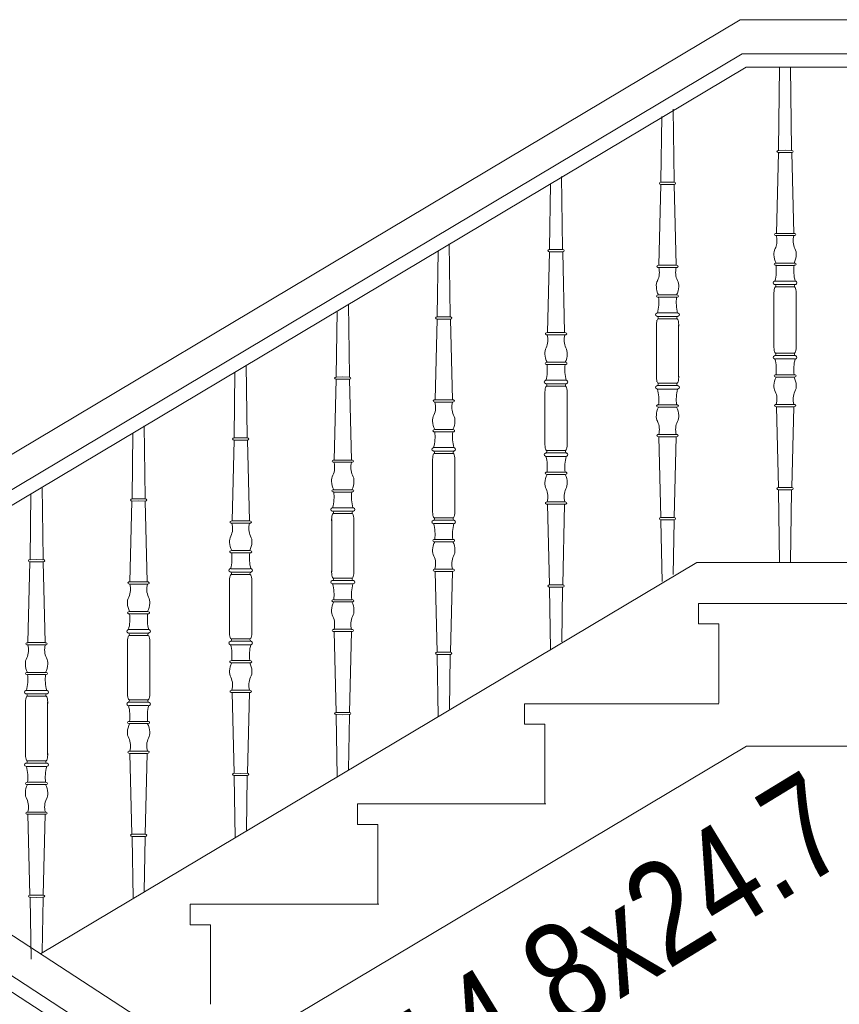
# Model space of a CAD drawing. Header units: millimetres. Extents: x -573548 to 674770, y -246895 to -89040.
# Tile 126 of 199: x 84437 to 85642, y -192105 to -190657. Entities that reach past the tile are written whole.
import ezdxf

# ---------------------------------------------------------------- set-up
doc = ezdxf.new("R2010")
doc.units = ezdxf.units.MM
doc.layers.add('0_Nr_pióra__1', color=7, linetype='Continuous', lineweight=13, true_color=0x3f3f3f)
for name, color, linetype, lineweight in [('A-OPISY-3_Nr_pióra__6', 8, 'Continuous', 9), ('balustrada drewniana_Nr_pióra__1', 8, 'Continuous', 9), ('balustrada_z tyłu_Nr_pióra__1', 8, 'Continuous', 9), ('SCHODY_Nr_pióra__1', 8, 'Continuous', 9)]:
    doc.layers.add(name, color=color, linetype=linetype, lineweight=lineweight)
doc.styles.add('STYL_AUTOMATYCZNY_5', font='arial.ttf', dxfattribs={"width": 0.8})

# ---------------------------------------------------------------- blocks, each defined once
blk = doc.blocks.new('A$C685D2BB2')
at = {"layer": '0_Nr_pióra__1'}
for p, q in [((7274.4, 11352.3), (7274.4, 11382.3)), ((7274.4, 11382.3), (7580.4, 11382.3)), ((7274.4, 11352.3), (7304.4, 11352.3)), ((7304.4, 11235.7), (7304.4, 11352.3)), ((7018.7, 11204.8), (7018.7, 11234.8)), ((7018.7, 11234.8), (7304.4, 11234.8)), ((7018.7, 11204.8), (7048.7, 11204.8)), ((7048.7, 11088.2), (7048.7, 11204.8))]:
    blk.add_line(p, q, dxfattribs=at)
at = {"layer": 'balustrada drewniana_Nr_pióra__1'}
for p, q in [((7335.6, 12240.5), (5494, 11141.4)), ((7335.6, 12240.5), (7570.3, 12240.5)), ((7338.7, 12190.5), (5564, 11131.3)), ((7338.7, 12190.5), (7570.3, 12190.5)), ((7344.2, 12170.5), (5564, 11108)), ((7344.2, 12170.5), (7570.3, 12170.5)), ((7214.7, 11800.7), (7228.8, 11800.7)), ((7242.9, 11800.7), (7228.8, 11800.7)), ((7212.4, 11753.3), (7212.4, 11791.8)), ((7245.1, 11753.3), (7245.1, 11791.8)), ((7212.4, 11753.3), (7212.4, 11714.9)), ((7245.1, 11753.3), (7245.1, 11714.9)), ((7050.8, 11701.7), (7065, 11701.7)), ((7079.1, 11701.7), (7065, 11701.7)), ((7214.7, 11705.9), (7228.8, 11705.9)), ((7242.9, 11705.9), (7228.8, 11705.9)), ((7048.6, 11654.3), (7048.6, 11692.8)), ((7081.3, 11654.3), (7081.3, 11692.8)), ((7048.6, 11654.3), (7048.6, 11615.8)), ((7081.3, 11654.3), (7081.3, 11615.8)), ((6885.8, 11602.8), (6899.9, 11602.8)), ((6914, 11602.8), (6899.9, 11602.8)), ((7050.8, 11606.9), (7065, 11606.9)), ((7079.1, 11606.9), (7065, 11606.9)), ((6883.6, 11555.4), (6883.6, 11593.9)), ((6916.2, 11555.4), (6916.2, 11593.9)), ((6883.6, 11555.4), (6883.6, 11517)), ((6916.2, 11555.4), (6916.2, 11517)), ((6737.4, 11514.3), (6751.5, 11514.3)), ((6765.6, 11514.3), (6751.5, 11514.3)), ((6735.2, 11466.9), (6735.2, 11505.4)), ((6767.8, 11466.9), (6767.8, 11505.4)), ((6885.8, 11508), (6899.9, 11508)), ((6914, 11508), (6899.9, 11508)), ((6735.2, 11466.9), (6735.2, 11428.4)), ((6767.8, 11466.9), (6767.8, 11428.4)), ((6587.4, 11424.8), (6601.5, 11424.8)), ((6615.6, 11424.8), (6601.5, 11424.8)), ((6585.2, 11377.4), (6585.2, 11415.8)), ((6617.8, 11377.4), (6617.8, 11415.8)), ((6737.4, 11419.5), (6751.5, 11419.5)), ((6765.6, 11419.5), (6751.5, 11419.5)), ((6585.2, 11377.4), (6585.2, 11338.9)), ((6617.8, 11377.4), (6617.8, 11338.9)), ((6435.2, 11287.8), (6435.2, 11326.3)), ((6437.4, 11335.2), (6451.5, 11335.2)), ((6465.6, 11335.2), (6451.5, 11335.2)), ((6467.8, 11287.8), (6467.8, 11326.3)), ((6587.4, 11330), (6601.5, 11330)), ((6615.6, 11330), (6601.5, 11330)), ((6435.2, 11287.8), (6435.2, 11249.4)), ((6467.8, 11287.8), (6467.8, 11249.4)), ((6285.2, 11198.3), (6285.2, 11236.8)), ((6287.4, 11245.7), (6301.5, 11245.7)), ((6315.6, 11245.7), (6301.5, 11245.7)), ((6317.8, 11198.3), (6317.8, 11236.8)), ((6437.4, 11240.4), (6451.5, 11240.4)), ((6465.6, 11240.4), (6451.5, 11240.4)), ((6285.2, 11198.3), (6285.2, 11159.8)), ((6317.8, 11198.3), (6317.8, 11159.8)), ((6287.4, 11150.9), (6301.5, 11150.9)), ((6315.6, 11150.9), (6301.5, 11150.9)), ((8011.3, 9758), (6039.9, 11040.9)), ((8034, 9683.5), (6025, 10990.9)), ((8034, 9659.7), (6019.1, 10970.9))]:
    blk.add_line(p, q, dxfattribs=at)
for points in [[(7237, 12108.7), (7238.4, 12003), (7238.5, 12001.5)], [(7220.4, 12098.2), (7219.1, 12003), (7219.1, 12001.5)], [(7073.1, 12009.7), (7074.6, 11903.9), (7074.6, 11902.5)], [(7056.6, 11999.2), (7055.3, 11903.9), (7055.3, 11902.5)], [(7219, 11998.3), (7216.1, 11879.5)], [(7228.8, 11998.3), (7219.4, 11998.2)], [(7219.5, 12001.6), (7228.8, 12001.7)], [(7238.1, 12001.6), (7228.8, 12001.7)], [(7228.8, 11998.3), (7238.1, 11998.2)], [(7238.5, 11998.3), (7241.4, 11879.5)], [(6908.1, 11910.8), (6909.5, 11805.1), (6909.6, 11803.6)], [(7055.6, 11902.5), (7065, 11902.7)], [(7074.3, 11902.5), (7065, 11902.7)], [(6891.5, 11900.3), (6890.2, 11805.1), (6890.2, 11803.6)], [(7055.2, 11899.2), (7052.3, 11780.5)], [(7065, 11899.3), (7055.6, 11899.2)], [(7065, 11899.3), (7074.3, 11899.2)], [(7074.7, 11899.2), (7077.6, 11780.5)], [(7216, 11879.5), (7228.8, 11879.5)], [(7228.8, 11876.1), (7216, 11876.1)], [(7241.6, 11879.5), (7228.8, 11879.5)], [(7228.8, 11876.1), (7241.6, 11876.1)], [(7215.5, 11835.8), (7228.8, 11835.8)], [(7228.8, 11832.5), (7215.5, 11832.5)], [(7242, 11835.8), (7228.8, 11835.8)], [(7228.8, 11832.5), (7242, 11832.5)], [(6759.7, 11822.2), (6761.2, 11716.5), (6761.2, 11715.1)], [(6743.1, 11811.8), (6741.9, 11716.5), (6741.8, 11715.1)], [(6890.1, 11800.3), (6887.2, 11681.6)], [(6899.9, 11800.4), (6890.5, 11800.3)], [(6890.6, 11803.7), (6899.9, 11803.8)], [(6909.2, 11803.7), (6899.9, 11803.8)], [(6899.9, 11800.4), (6909.2, 11800.3)], [(6909.6, 11800.3), (6912.6, 11681.6)], [(7214.8, 11809.3), (7228.8, 11809.3)], [(7228.8, 11804.2), (7214.9, 11804.2)], [(7242.7, 11809.3), (7228.8, 11809.3)], [(7228.8, 11804.2), (7242.7, 11804.2)], [(7052.1, 11780.5), (7065, 11780.5)], [(7065, 11777.1), (7052.1, 11777.1)], [(7077.8, 11780.5), (7065, 11780.5)], [(7065, 11777.1), (7077.8, 11777.1)], [(6609.7, 11732.7), (6611.2, 11627), (6611.2, 11625.6)], [(7051.7, 11736.8), (7065, 11736.8)], [(7065, 11733.5), (7051.7, 11733.5)], [(7078.2, 11736.8), (7065, 11736.8)], [(7065, 11733.5), (7078.2, 11733.5)], [(6593.1, 11722.2), (6591.9, 11627), (6591.8, 11625.6)], [(6742.2, 11715.1), (6751.5, 11715.2)], [(6760.8, 11715.1), (6751.5, 11715.2)], [(6741.7, 11711.8), (6738.8, 11593)], [(6751.5, 11711.9), (6742.2, 11711.8)], [(6751.5, 11711.9), (6760.9, 11711.8)], [(6761.3, 11711.8), (6764.2, 11593)], [(7051, 11710.3), (7065, 11710.3)], [(7065, 11705.2), (7051.1, 11705.2)], [(7078.9, 11710.3), (7065, 11710.3)], [(7065, 11705.2), (7078.9, 11705.2)], [(7228.8, 11702.5), (7214.9, 11702.5)], [(7228.8, 11702.5), (7242.7, 11702.5)], [(7214.8, 11697.4), (7228.8, 11697.4)], [(7242.7, 11697.4), (7228.8, 11697.4)], [(6887.1, 11681.6), (6899.9, 11681.6)], [(6899.9, 11678.2), (6887.1, 11678.2)], [(6912.7, 11681.6), (6899.9, 11681.6)], [(6899.9, 11678.2), (6912.7, 11678.2)], [(7228.8, 11674.2), (7215.5, 11674.2)], [(7215.5, 11670.9), (7228.8, 11670.9)], [(7228.8, 11674.2), (7242, 11674.2)], [(7242, 11670.9), (7228.8, 11670.9)], [(6459.7, 11643.2), (6461.2, 11537.5), (6461.2, 11536)], [(6443.1, 11632.7), (6441.9, 11537.5), (6441.8, 11536)], [(6592.2, 11625.6), (6601.5, 11625.7)], [(6610.8, 11625.6), (6601.5, 11625.7)], [(6886.6, 11637.9), (6899.9, 11637.9)], [(6899.9, 11634.6), (6886.6, 11634.6)], [(6913.1, 11637.9), (6899.9, 11637.9)], [(6899.9, 11634.6), (6913.1, 11634.6)], [(7228.8, 11630.5), (7216, 11630.5)], [(7216, 11627.2), (7228.8, 11627.2)], [(7219, 11508.4), (7216.1, 11627.2)], [(7228.8, 11630.5), (7241.6, 11630.5)], [(7241.6, 11627.2), (7228.8, 11627.2)], [(7238.5, 11508.4), (7241.4, 11627.2)], [(6591.7, 11622.3), (6588.8, 11503.5)], [(6601.5, 11622.4), (6592.2, 11622.2)], [(6601.5, 11622.4), (6610.9, 11622.2)], [(6611.3, 11622.3), (6614.2, 11503.5)], [(6885.9, 11611.4), (6899.9, 11611.4)], [(6913.8, 11611.4), (6899.9, 11611.4)], [(6899.9, 11606.3), (6886, 11606.3)], [(6899.9, 11606.3), (6913.8, 11606.3)], [(7051, 11598.3), (7065, 11598.3)], [(7065, 11603.5), (7051.1, 11603.5)], [(7065, 11603.5), (7078.9, 11603.5)], [(7078.9, 11598.3), (7065, 11598.3)], [(6738.7, 11593), (6751.5, 11593)], [(6751.5, 11589.7), (6738.7, 11589.7)], [(6764.3, 11593), (6751.5, 11593)], [(6751.5, 11589.7), (6764.3, 11589.7)], [(7065, 11575.2), (7051.7, 11575.2)], [(7051.7, 11571.8), (7065, 11571.8)], [(7065, 11575.2), (7078.2, 11575.2)], [(7078.2, 11571.8), (7065, 11571.8)], [(6309.7, 11553.7), (6311.2, 11447.9), (6311.2, 11446.5)], [(6293.1, 11543.2), (6291.9, 11447.9), (6291.8, 11446.5)], [(6738.3, 11549.4), (6751.5, 11549.4)], [(6751.5, 11546), (6738.3, 11546)], [(6764.8, 11549.4), (6751.5, 11549.4)], [(6751.5, 11546), (6764.8, 11546)], [(6441.7, 11532.7), (6438.8, 11414)], [(6442.2, 11536.1), (6451.5, 11536.2)], [(6451.5, 11532.8), (6442.2, 11532.7)], [(6460.8, 11536.1), (6451.5, 11536.2)], [(6451.5, 11532.8), (6460.9, 11532.7)], [(6461.3, 11532.7), (6464.2, 11414)], [(7065, 11531.5), (7052.1, 11531.5)], [(7052.1, 11528.2), (7065, 11528.2)], [(7055.2, 11409.4), (7052.3, 11528.2)], [(7065, 11531.5), (7077.8, 11531.5)], [(7077.8, 11528.2), (7065, 11528.2)], [(7074.7, 11409.4), (7077.6, 11528.2)], [(6737.5, 11522.9), (6751.5, 11522.9)], [(6751.5, 11517.7), (6737.6, 11517.7)], [(6765.5, 11522.9), (6751.5, 11522.9)], [(6751.5, 11517.7), (6765.4, 11517.7)], [(6588.7, 11503.5), (6601.5, 11503.5)], [(6601.5, 11500.2), (6588.7, 11500.2)], [(6614.3, 11503.5), (6601.5, 11503.5)], [(6601.5, 11500.2), (6614.3, 11500.2)], [(6885.9, 11499.5), (6899.9, 11499.5)], [(6899.9, 11504.6), (6886, 11504.6)], [(6899.9, 11504.6), (6913.8, 11504.6)], [(6913.8, 11499.5), (6899.9, 11499.5)], [(7220.7, 11414.2), (7219.1, 11503.7), (7219.1, 11505.1)], [(7228.8, 11508.3), (7219.4, 11508.4)], [(7219.5, 11505.1), (7228.8, 11505)], [(7228.8, 11508.3), (7238.1, 11508.4)], [(7238.1, 11505.1), (7228.8, 11505)], [(7237.1, 11424.5), (7238.4, 11503.7), (7238.5, 11505.1)], [(6899.9, 11476.3), (6886.6, 11476.3)], [(6886.6, 11473), (6899.9, 11473)], [(6899.9, 11476.3), (6913.1, 11476.3)], [(6913.1, 11473), (6899.9, 11473)], [(6588.3, 11459.8), (6601.5, 11459.8)], [(6601.5, 11456.5), (6588.3, 11456.5)], [(6614.8, 11459.8), (6601.5, 11459.8)], [(6601.5, 11456.5), (6614.8, 11456.5)], [(6291.7, 11443.2), (6288.8, 11324.5)], [(6292.2, 11446.5), (6301.5, 11446.7)], [(6301.5, 11443.3), (6292.2, 11443.2)], [(6310.8, 11446.5), (6301.5, 11446.7)], [(6301.5, 11443.3), (6310.9, 11443.2)], [(6311.3, 11443.2), (6314.2, 11324.5)], [(6587.5, 11433.3), (6601.5, 11433.3)], [(6601.5, 11428.2), (6587.6, 11428.2)], [(6615.5, 11433.3), (6601.5, 11433.3)], [(6601.5, 11428.2), (6615.4, 11428.2)], [(6899.9, 11432.6), (6887.1, 11432.6)], [(6887.1, 11429.3), (6899.9, 11429.3)], [(6890.1, 11310.5), (6887.2, 11429.3)], [(6899.9, 11432.6), (6912.7, 11432.6)], [(6912.7, 11429.3), (6899.9, 11429.3)], [(6909.6, 11310.5), (6912.6, 11429.3)], [(6438.7, 11414), (6451.5, 11414)], [(6451.5, 11410.6), (6438.7, 11410.6)], [(6464.3, 11414), (6451.5, 11414)], [(6451.5, 11410.6), (6464.3, 11410.6)], [(6737.5, 11410.9), (6751.5, 11410.9)], [(6751.5, 11416), (6737.6, 11416)], [(6751.5, 11416), (6765.4, 11416)], [(6765.5, 11410.9), (6751.5, 11410.9)], [(7065, 11409.3), (7055.6, 11409.4)], [(7065, 11409.3), (7074.3, 11409.4)], [(7056.8, 11315.1), (7055.3, 11404.7), (7055.3, 11406.1)], [(7055.6, 11406.1), (7065, 11406)], [(7074.3, 11406.1), (7065, 11406)], [(7073.3, 11325.5), (7074.6, 11404.7), (7074.6, 11406.1)], [(6751.5, 11387.7), (6738.3, 11387.7)], [(6738.3, 11384.4), (6751.5, 11384.4)], [(6751.5, 11387.7), (6764.8, 11387.7)], [(6764.8, 11384.4), (6751.5, 11384.4)], [(6438.3, 11370.3), (6451.5, 11370.3)], [(6451.5, 11367), (6438.3, 11367)], [(6464.8, 11370.3), (6451.5, 11370.3)], [(6451.5, 11367), (6464.8, 11367)], [(6437.5, 11343.8), (6451.5, 11343.8)], [(6451.5, 11338.7), (6437.6, 11338.7)], [(6465.5, 11343.8), (6451.5, 11343.8)], [(6451.5, 11338.7), (6465.4, 11338.7)], [(6751.5, 11344.1), (6738.7, 11344.1)], [(6738.7, 11340.7), (6751.5, 11340.7)], [(6741.7, 11222), (6738.8, 11340.7)], [(6751.5, 11344.1), (6764.3, 11344.1)], [(6764.3, 11340.7), (6751.5, 11340.7)], [(6761.3, 11222), (6764.2, 11340.7)], [(6288.7, 11324.5), (6301.5, 11324.5)], [(6314.3, 11324.5), (6301.5, 11324.5)], [(6587.5, 11321.4), (6601.5, 11321.4)], [(6601.5, 11326.5), (6587.6, 11326.5)], [(6601.5, 11326.5), (6615.4, 11326.5)], [(6615.5, 11321.4), (6601.5, 11321.4)], [(6301.5, 11321.1), (6288.7, 11321.1)], [(6301.5, 11321.1), (6314.3, 11321.1)], [(6891.8, 11216.2), (6890.2, 11305.8), (6890.2, 11307.2)], [(6899.9, 11310.4), (6890.5, 11310.5)], [(6890.6, 11307.2), (6899.9, 11307.1)], [(6899.9, 11310.4), (6909.2, 11310.5)], [(6909.2, 11307.2), (6899.9, 11307.1)], [(6908.2, 11226.6), (6909.5, 11305.8), (6909.6, 11307.2)], [(6601.5, 11298.2), (6588.3, 11298.2)], [(6588.3, 11294.9), (6601.5, 11294.9)], [(6601.5, 11298.2), (6614.8, 11298.2)], [(6614.8, 11294.9), (6601.5, 11294.9)], [(6288.3, 11280.8), (6301.5, 11280.8)], [(6314.8, 11280.8), (6301.5, 11280.8)], [(6301.5, 11277.5), (6288.3, 11277.5)], [(6301.5, 11277.5), (6314.8, 11277.5)], [(6287.5, 11254.3), (6301.5, 11254.3)], [(6301.5, 11249.2), (6287.6, 11249.2)], [(6315.5, 11254.3), (6301.5, 11254.3)], [(6301.5, 11249.2), (6315.4, 11249.2)], [(6601.5, 11254.5), (6588.7, 11254.5)], [(6588.7, 11251.2), (6601.5, 11251.2)], [(6591.7, 11132.4), (6588.8, 11251.2)], [(6601.5, 11254.5), (6614.3, 11254.5)], [(6614.3, 11251.2), (6601.5, 11251.2)], [(6611.3, 11132.4), (6614.2, 11251.2)], [(6451.5, 11237), (6437.6, 11237)], [(6451.5, 11237), (6465.4, 11237)], [(6437.5, 11231.9), (6451.5, 11231.9)], [(6465.5, 11231.9), (6451.5, 11231.9)], [(6751.5, 11221.9), (6742.2, 11222)], [(6751.5, 11221.9), (6760.9, 11222)], [(6451.5, 11208.7), (6438.3, 11208.7)], [(6451.5, 11208.7), (6464.8, 11208.7)], [(6743.4, 11127.7), (6741.9, 11217.3), (6741.8, 11218.7)], [(6742.2, 11218.7), (6751.5, 11218.5)], [(6760.8, 11218.7), (6751.5, 11218.5)], [(6759.8, 11138.1), (6761.2, 11217.3), (6761.2, 11218.7)], [(6438.3, 11205.4), (6451.5, 11205.4)], [(6464.8, 11205.4), (6451.5, 11205.4)], [(6451.5, 11165), (6438.7, 11165)], [(6451.5, 11165), (6464.3, 11165)], [(6438.7, 11161.7), (6451.5, 11161.7)], [(6441.7, 11042.9), (6438.8, 11161.7)], [(6464.3, 11161.7), (6451.5, 11161.7)], [(6461.3, 11042.9), (6464.2, 11161.7)], [(6287.5, 11142.3), (6301.5, 11142.3)], [(6301.5, 11147.5), (6287.6, 11147.5)], [(6301.5, 11147.5), (6315.4, 11147.5)], [(6315.5, 11142.3), (6301.5, 11142.3)], [(6301.5, 11119.2), (6288.3, 11119.2)], [(6301.5, 11119.2), (6314.8, 11119.2)], [(6593.4, 11038.2), (6591.9, 11127.7), (6591.8, 11129.2)], [(6601.5, 11132.3), (6592.2, 11132.5)], [(6592.2, 11129.1), (6601.5, 11129)], [(6601.5, 11132.3), (6610.9, 11132.5)], [(6610.8, 11129.1), (6601.5, 11129)], [(6609.8, 11048.6), (6611.2, 11127.7), (6611.2, 11129.2)], [(6288.3, 11115.8), (6301.5, 11115.8)], [(6314.8, 11115.8), (6301.5, 11115.8)], [(6301.5, 11075.5), (6288.7, 11075.5)], [(6301.5, 11075.5), (6314.3, 11075.5)], [(6288.7, 11072.2), (6301.5, 11072.2)], [(6291.7, 10953.4), (6288.8, 11072.2)], [(6314.3, 11072.2), (6301.5, 11072.2)], [(6311.3, 10953.4), (6314.2, 11072.2)], [(6443.4, 10948.7), (6441.9, 11038.2), (6441.8, 11039.6)], [(6451.5, 11042.8), (6442.2, 11042.9)], [(6442.2, 11039.6), (6451.5, 11039.5)], [(6451.5, 11042.8), (6460.9, 11042.9)], [(6460.8, 11039.6), (6451.5, 11039.5)], [(6459.8, 10959), (6461.2, 11038.2), (6461.2, 11039.6)], [(6293.4, 10859.1), (6291.9, 10948.7), (6291.8, 10950.1)], [(6301.5, 10953.3), (6292.2, 10953.4)], [(6292.2, 10950.1), (6301.5, 10950)], [(6301.5, 10953.3), (6310.9, 10953.4)], [(6310.8, 10950.1), (6301.5, 10950)], [(6309.8, 10869.5), (6311.2, 10948.7), (6311.2, 10950.1)]]:
    blk.add_lwpolyline(points, dxfattribs=at)
for centre, radius, start, end in [((7188.9, 11868.7), 27.9, 335.2899, 15.4845), ((7268.6, 11868.7), 27.9, 164.5155, 204.7101), ((7228.6, 11849.2), 16.3, 151.329, 184.6255), ((7238.1, 11848.1), 25.7, 180.5357, 208.6884), ((7219.5, 11848.1), 25.7, 331.3116, 359.4643), ((7229, 11849.2), 16.3, 355.3745, 28.671), ((7152.8, 11825.2), 63.2, 345.3582, 6.5823), ((7304.8, 11825.2), 63.2, 173.4177, 194.6418), ((7217, 11797.8), 3.77, 127.9411, 165.9891), ((7212.8, 11802.1), 2.29, 322.9251, 69.0836), ((7244.7, 11802.1), 2.29, 110.9164, 217.0749), ((7240.6, 11797.8), 3.77, 14.0109, 52.0589), ((7246.3, 11790.9), 33.9, 166.8073, 181.4489), ((7211.3, 11790.9), 33.9, 358.5511, 13.1927), ((7025.1, 11769.7), 27.9, 335.2899, 15.4845), ((7104.8, 11769.7), 27.9, 164.5155, 204.7101), ((7064.8, 11750.2), 16.3, 151.329, 184.6255), ((7065.1, 11750.2), 16.3, 355.3745, 28.671), ((7074.2, 11749.1), 25.7, 180.5357, 208.6884), ((7055.7, 11749.1), 25.7, 331.3116, 359.4643), ((6988.9, 11726.2), 63.2, 345.3582, 6.5823), ((7141, 11726.2), 63.2, 173.4177, 194.6418), ((7246.3, 11715.7), 33.9, 178.5511, 193.1927), ((7211.3, 11715.7), 33.9, 346.8073, 1.4489), ((7082.5, 11691.9), 33.9, 166.8073, 181.4489), ((7053.2, 11698.7), 3.77, 127.9411, 165.9891), ((7049, 11703.1), 2.29, 322.9251, 69.0836), ((7080.9, 11703.1), 2.29, 110.9164, 217.0749), ((7076.7, 11698.7), 3.77, 14.0109, 52.0589), ((7047.4, 11691.9), 33.9, 358.5511, 13.1927), ((7217, 11708.9), 3.77, 194.0109, 232.0589), ((7212.8, 11704.6), 2.29, 290.9164, 37.0749), ((7244.7, 11704.6), 2.29, 142.9251, 249.0836), ((7240.6, 11708.9), 3.77, 307.9411, 345.9891), ((7152.8, 11681.4), 63.2, 353.4177, 14.6418), ((7304.8, 11681.4), 63.2, 165.3582, 186.5823), ((6860.1, 11670.8), 27.9, 335.2899, 15.4845), ((6939.7, 11670.8), 27.9, 164.5155, 204.7101), ((7238.1, 11658.5), 25.7, 151.3116, 179.4643), ((7219.5, 11658.5), 25.7, 0.5357, 28.6884), ((6899.7, 11651.3), 16.3, 151.329, 184.6255), ((6900.1, 11651.3), 16.3, 355.3745, 28.671), ((7228.6, 11657.5), 16.3, 175.3745, 208.671), ((7229, 11657.5), 16.3, 331.329, 4.6255), ((6909.2, 11650.2), 25.7, 180.5357, 208.6884), ((6890.6, 11650.2), 25.7, 331.3116, 359.4643), ((7188.9, 11638), 27.9, 344.5155, 24.7101), ((7268.6, 11638), 27.9, 155.2899, 195.4845), ((6823.9, 11627.3), 63.2, 345.3582, 6.5823), ((6975.9, 11627.3), 63.2, 173.4177, 194.6418), ((7082.5, 11616.7), 33.9, 178.5511, 193.1927), ((7047.4, 11616.7), 33.9, 346.8073, 1.4489), ((6917.4, 11593), 33.9, 166.8073, 181.4489), ((6888.1, 11599.9), 3.77, 127.9411, 165.9891), ((6883.9, 11604.2), 2.29, 322.9251, 69.0836), ((6915.8, 11604.2), 2.29, 110.9164, 217.0749), ((6911.7, 11599.9), 3.77, 14.0109, 52.0589), ((6882.4, 11593), 33.9, 358.5511, 13.1927), ((7053.2, 11609.9), 3.77, 194.0109, 232.0589), ((7049, 11605.5), 2.29, 290.9164, 37.0749), ((6988.9, 11582.4), 63.2, 353.4177, 14.6418), ((7141, 11582.4), 63.2, 165.3582, 186.5823), ((7080.9, 11605.5), 2.29, 142.9251, 249.0836), ((7076.7, 11609.9), 3.77, 307.9411, 345.9891), ((6711.7, 11582.2), 27.9, 335.2899, 15.4845), ((6791.3, 11582.2), 27.9, 164.5155, 204.7101), ((6751.3, 11562.8), 16.3, 151.329, 184.6255), ((6751.7, 11562.8), 16.3, 355.3745, 28.671), ((7074.2, 11559.5), 25.7, 151.3116, 179.4643), ((7055.7, 11559.5), 25.7, 0.5357, 28.6884), ((6760.8, 11561.7), 25.7, 180.5357, 208.6884), ((6742.2, 11561.7), 25.7, 331.3116, 359.4643), ((7064.8, 11558.4), 16.3, 175.3745, 208.671), ((7065.1, 11558.4), 16.3, 331.329, 4.6255), ((6675.5, 11538.8), 63.2, 345.3582, 6.5823), ((6827.5, 11538.8), 63.2, 173.4177, 194.6418), ((7025.1, 11539), 27.9, 344.5155, 24.7101), ((7104.8, 11539), 27.9, 155.2899, 195.4845), ((6769, 11504.5), 33.9, 166.8073, 181.4489), ((6739.7, 11511.3), 3.77, 127.9411, 165.9891), ((6735.6, 11515.7), 2.29, 322.9251, 69.0836), ((6767.4, 11515.7), 2.29, 110.9164, 217.0749), ((6763.3, 11511.3), 3.77, 14.0109, 52.0589), ((6734, 11504.5), 33.9, 358.5511, 13.1927), ((6917.4, 11517.8), 33.9, 178.5511, 193.1927), ((6888.1, 11511), 3.77, 194.0109, 232.0589), ((6911.7, 11511), 3.77, 307.9411, 345.9891), ((6882.4, 11517.8), 33.9, 346.8073, 1.4489), ((6561.7, 11492.7), 27.9, 335.2899, 15.4845), ((6641.3, 11492.7), 27.9, 164.5155, 204.7101), ((6883.9, 11506.7), 2.29, 290.9164, 37.0749), ((6823.9, 11483.5), 63.2, 353.4177, 14.6418), ((6975.9, 11483.5), 63.2, 165.3582, 186.5823), ((6915.8, 11506.7), 2.29, 142.9251, 249.0836), ((6601.3, 11473.2), 16.3, 151.329, 184.6255), ((6601.7, 11473.2), 16.3, 355.3745, 28.671), ((6610.8, 11472.2), 25.7, 180.5357, 208.6884), ((6592.2, 11472.2), 25.7, 331.3116, 359.4643), ((6909.2, 11460.6), 25.7, 151.3116, 179.4643), ((6890.6, 11460.6), 25.7, 0.5357, 28.6884), ((6525.5, 11449.3), 63.2, 345.3582, 6.5823), ((6677.5, 11449.3), 63.2, 173.4177, 194.6418), ((6899.7, 11459.6), 16.3, 175.3745, 208.671), ((6860.1, 11440.1), 27.9, 344.5155, 24.7101), ((6939.7, 11440.1), 27.9, 155.2899, 195.4845), ((6900.1, 11459.6), 16.3, 331.329, 4.6255), ((6589.7, 11421.8), 3.77, 127.9411, 165.9891), ((6585.6, 11426.1), 2.29, 322.9251, 69.0836), ((6617.4, 11426.1), 2.29, 110.9164, 217.0749), ((6613.3, 11421.8), 3.77, 14.0109, 52.0589), ((6769, 11429.3), 33.9, 178.5511, 193.1927), ((6734, 11429.3), 33.9, 346.8073, 1.4489), ((6411.7, 11403.2), 27.9, 335.2899, 15.4845), ((6491.3, 11403.2), 27.9, 164.5155, 204.7101), ((6619, 11415), 33.9, 166.8073, 181.4489), ((6584, 11415), 33.9, 358.5511, 13.1927), ((6739.7, 11422.4), 3.77, 194.0109, 232.0589), ((6735.6, 11418.1), 2.29, 290.9164, 37.0749), ((6675.5, 11395), 63.2, 353.4177, 14.6418), ((6827.5, 11395), 63.2, 165.3582, 186.5823), ((6767.4, 11418.1), 2.29, 142.9251, 249.0836), ((6763.3, 11422.4), 3.77, 307.9411, 345.9891), ((6451.3, 11383.7), 16.3, 151.329, 184.6255), ((6460.8, 11382.6), 25.7, 180.5357, 208.6884), ((6442.2, 11382.6), 25.7, 331.3116, 359.4643), ((6451.7, 11383.7), 16.3, 355.3745, 28.671), ((6760.8, 11372.1), 25.7, 151.3116, 179.4643), ((6742.2, 11372.1), 25.7, 0.5357, 28.6884), ((6375.5, 11359.7), 63.2, 345.3582, 6.5823), ((6527.5, 11359.7), 63.2, 173.4177, 194.6418), ((6751.3, 11371), 16.3, 175.3745, 208.671), ((6751.7, 11371), 16.3, 331.329, 4.6255), ((6711.7, 11351.5), 27.9, 344.5155, 24.7101), ((6791.3, 11351.5), 27.9, 155.2899, 195.4845), ((6435.6, 11336.6), 2.29, 322.9251, 69.0836), ((6467.4, 11336.6), 2.29, 110.9164, 217.0749), ((6619, 11339.7), 33.9, 178.5511, 193.1927), ((6584, 11339.7), 33.9, 346.8073, 1.4489), ((6469, 11325.4), 33.9, 166.8073, 181.4489), ((6439.7, 11332.3), 3.77, 127.9411, 165.9891), ((6463.3, 11332.3), 3.77, 14.0109, 52.0589), ((6434, 11325.4), 33.9, 358.5511, 13.1927), ((6589.7, 11332.9), 3.77, 194.0109, 232.0589), ((6585.6, 11328.6), 2.29, 290.9164, 37.0749), ((6525.5, 11305.5), 63.2, 353.4177, 14.6418), ((6677.5, 11305.5), 63.2, 165.3582, 186.5823), ((6617.4, 11328.6), 2.29, 142.9251, 249.0836), ((6613.3, 11332.9), 3.77, 307.9411, 345.9891), ((6261.7, 11313.7), 27.9, 335.2899, 15.4845), ((6341.3, 11313.7), 27.9, 164.5155, 204.7101), ((6301.3, 11294.2), 16.3, 151.329, 184.6255), ((6310.8, 11293.1), 25.7, 180.5357, 208.6884), ((6292.2, 11293.1), 25.7, 331.3116, 359.4643), ((6301.7, 11294.2), 16.3, 355.3745, 28.671), ((6610.8, 11282.5), 25.7, 151.3116, 179.4643), ((6592.2, 11282.5), 25.7, 0.5357, 28.6884), ((6601.3, 11281.5), 16.3, 175.3745, 208.671), ((6601.7, 11281.5), 16.3, 331.329, 4.6255), ((6225.5, 11270.2), 63.2, 345.3582, 6.5823), ((6377.5, 11270.2), 63.2, 173.4177, 194.6418), ((6561.7, 11262), 27.9, 344.5155, 24.7101), ((6641.3, 11262), 27.9, 155.2899, 195.4845), ((6285.6, 11247.1), 2.29, 322.9251, 69.0836), ((6317.4, 11247.1), 2.29, 110.9164, 217.0749), ((6469, 11250.2), 33.9, 178.5511, 193.1927), ((6434, 11250.2), 33.9, 346.8073, 1.4489), ((6319, 11235.9), 33.9, 166.8073, 181.4489), ((6289.7, 11242.7), 3.77, 127.9411, 165.9891), ((6313.3, 11242.7), 3.77, 14.0109, 52.0589), ((6284, 11235.9), 33.9, 358.5511, 13.1927), ((6439.7, 11243.4), 3.77, 194.0109, 232.0589), ((6435.6, 11239.1), 2.29, 290.9164, 37.0749), ((6467.4, 11239.1), 2.29, 142.9251, 249.0836), ((6463.3, 11243.4), 3.77, 307.9411, 345.9891), ((6375.5, 11215.9), 63.2, 353.4177, 14.6418), ((6527.5, 11215.9), 63.2, 165.3582, 186.5823), ((6460.8, 11193), 25.7, 151.3116, 179.4643), ((6451.3, 11192), 16.3, 175.3745, 208.671), ((6442.2, 11193), 25.7, 0.5357, 28.6884), ((6451.7, 11192), 16.3, 331.329, 4.6255), ((6411.7, 11172.5), 27.9, 344.5155, 24.7101), ((6491.3, 11172.5), 27.9, 155.2899, 195.4845), ((6319, 11160.7), 33.9, 178.5511, 193.1927), ((6289.7, 11153.9), 3.77, 194.0109, 232.0589), ((6285.6, 11149.5), 2.29, 290.9164, 37.0749), ((6317.4, 11149.5), 2.29, 142.9251, 249.0836), ((6313.3, 11153.9), 3.77, 307.9411, 345.9891), ((6284, 11160.7), 33.9, 346.8073, 1.4489), ((6225.5, 11126.4), 63.2, 353.4177, 14.6418), ((6377.5, 11126.4), 63.2, 165.3582, 186.5823), ((6310.8, 11103.5), 25.7, 151.3116, 179.4643), ((6292.2, 11103.5), 25.7, 0.5357, 28.6884), ((6301.3, 11102.4), 16.3, 175.3745, 208.671), ((6261.7, 11083), 27.9, 344.5155, 24.7101), ((6341.3, 11083), 27.9, 155.2899, 195.4845), ((6301.7, 11102.4), 16.3, 331.329, 4.6255)]:
    blk.add_arc(centre, radius, start, end, dxfattribs=at)
for centre, major_axis, ratio, start_param, end_param in [((7219.5, 11999.9), (2.73, 0.01), 0.610734, 1.599557, 4.672028), ((7220.7, 11999.8), (2.73, 0.04), 0.610071, 4.712389, 4.742644), ((7236.8, 11999.8), (-2.73, 0.04), 0.610071, 1.540542, 1.570796), ((7238, 11999.9), (-2.73, 0.01), 0.610734, 1.611157, 4.683628), ((7055.7, 11900.9), (2.73, 0.01), 0.610734, 1.599557, 4.672028), ((7074.2, 11900.9), (-2.73, 0.01), 0.610734, 1.611157, 4.683628), ((7056.9, 11900.8), (2.73, 0.04), 0.610071, 4.712389, 4.742644), ((7073, 11900.8), (-2.73, 0.04), 0.610071, 1.540542, 1.570796), ((7215.9, 11877.8), (2.73, 0.04), 0.610071, 1.522601, 4.742644), ((7241.7, 11877.8), (-2.73, 0.05), 0.609492, 1.582385, 4.763176), ((7215.4, 11834.1), (2.73, 0.04), 0.610071, 1.522601, 4.742644), ((7242.1, 11834.1), (-2.73, 0.04), 0.610071, 1.540542, 4.760584), ((6890.6, 11802), (2.73, 0.01), 0.610734, 1.599557, 4.672028), ((6891.8, 11801.9), (2.73, 0.04), 0.610071, 4.712389, 4.742644), ((6907.9, 11801.9), (-2.73, 0.04), 0.610071, 1.540542, 1.570796), ((6909.1, 11802), (-2.73, 0.01), 0.610734, 1.611157, 4.683628), ((7214.8, 11806.7), (-3.53, 0.02), 0.726701, 4.717038, 7.875756), ((7242.7, 11806.7), (3.53, 0.02), 0.726701, 4.690614, 7.849333), ((7052, 11778.8), (2.73, 0.04), 0.610071, 1.522601, 4.742644), ((7077.9, 11778.8), (-2.73, 0.05), 0.609492, 1.582385, 4.763176), ((7051.6, 11735.1), (2.73, 0.04), 0.610071, 1.522601, 4.742644), ((7078.3, 11735.1), (-2.73, 0.04), 0.610071, 1.540542, 4.760584), ((6742.3, 11713.4), (2.73, 0.01), 0.610734, 1.599557, 4.672028), ((6760.7, 11713.4), (-2.73, 0.01), 0.610734, 1.611157, 4.683628), ((6743.5, 11713.3), (2.73, 0.04), 0.610071, 4.712389, 4.742644), ((6759.5, 11713.3), (-2.73, 0.04), 0.610071, 1.540542, 1.570796), ((7051, 11707.7), (-3.53, 0.02), 0.726701, 4.717038, 7.875756), ((7078.9, 11707.7), (3.53, 0.02), 0.726701, 4.690614, 7.849333), ((7214.8, 11699.9), (3.53, 0.02), 0.726701, 1.549022, 4.70774), ((7242.7, 11699.9), (-3.53, 0.02), 0.726701, 1.575445, 4.734164), ((6887, 11679.9), (2.73, 0.04), 0.610071, 1.522601, 4.742644), ((6912.8, 11679.9), (-2.73, 0.05), 0.609492, 1.582385, 4.763176), ((7215.4, 11672.5), (-2.73, 0.04), 0.610071, 4.682134, 7.902177), ((7242.1, 11672.5), (2.73, 0.04), 0.610071, 4.664194, 7.884236), ((6592.3, 11623.9), (2.73, 0.01), 0.610734, 1.599557, 4.672028), ((6610.7, 11623.9), (-2.73, 0.01), 0.610734, 1.611157, 4.683628), ((6886.5, 11636.2), (2.73, 0.04), 0.610071, 1.522601, 4.742644), ((6913.2, 11636.2), (-2.73, 0.04), 0.610071, 1.540542, 4.760584), ((7215.9, 11628.9), (-2.73, 0.04), 0.610071, 4.682134, 7.902177), ((7241.7, 11628.9), (2.73, 0.05), 0.609492, 4.661602, 7.842393), ((6593.5, 11623.8), (2.73, 0.04), 0.610071, 4.712389, 4.742644), ((6609.5, 11623.8), (-2.73, 0.04), 0.610071, 1.540542, 1.570796), ((6885.9, 11608.8), (-3.53, 0.02), 0.726701, 4.717038, 7.875756), ((6913.8, 11608.8), (3.53, 0.02), 0.726701, 4.690614, 7.849333), ((7051, 11600.9), (3.53, 0.02), 0.726701, 1.549022, 4.70774), ((7078.9, 11600.9), (-3.53, 0.02), 0.726701, 1.575445, 4.734164), ((6738.6, 11591.4), (2.73, 0.04), 0.610071, 1.522601, 4.742644), ((6764.4, 11591.4), (-2.73, 0.05), 0.609492, 1.582385, 4.763176), ((7051.6, 11573.5), (-2.73, 0.04), 0.610071, 4.682134, 7.902177), ((7078.3, 11573.5), (2.73, 0.04), 0.610071, 4.664194, 7.884236), ((6738.1, 11547.7), (2.73, 0.04), 0.610071, 1.522601, 4.742644), ((6764.9, 11547.7), (-2.73, 0.04), 0.610071, 1.540542, 4.760584), ((6442.3, 11534.4), (2.73, 0.01), 0.610734, 1.599557, 4.672028), ((6443.5, 11534.3), (2.73, 0.04), 0.610071, 4.712389, 4.742644), ((6459.5, 11534.3), (-2.73, 0.04), 0.610071, 1.540542, 1.570796), ((6460.7, 11534.4), (-2.73, 0.01), 0.610734, 1.611157, 4.683628), ((7052, 11529.8), (-2.73, 0.04), 0.610071, 4.682134, 7.902177), ((7077.9, 11529.8), (2.73, 0.05), 0.609492, 4.661602, 7.842393), ((6737.5, 11520.3), (-3.53, 0.02), 0.726701, 4.717038, 7.875756), ((6765.5, 11520.3), (3.53, 0.02), 0.726701, 4.690614, 7.849333), ((6588.6, 11501.8), (2.73, 0.04), 0.610071, 1.522601, 4.742644), ((6614.4, 11501.8), (-2.73, 0.05), 0.609492, 1.582385, 4.763176), ((6885.9, 11502), (3.53, 0.02), 0.726701, 1.549022, 4.70774), ((6913.8, 11502), (-3.53, 0.02), 0.726701, 1.575445, 4.734164), ((7219.5, 11506.8), (-2.73, 0.01), 0.610734, 4.75275, 7.825221), ((7220.7, 11506.9), (-2.73, 0.04), 0.610071, 4.682134, 4.712389), ((7236.8, 11506.9), (2.73, 0.04), 0.610071, 1.570796, 1.601051), ((7238, 11506.8), (2.73, 0.01), 0.610734, 4.74115, 7.813621), ((6886.5, 11474.6), (-2.73, 0.04), 0.610071, 4.682134, 7.902177), ((6913.2, 11474.6), (2.73, 0.04), 0.610071, 4.664194, 7.884236), ((6588.1, 11458.2), (2.73, 0.04), 0.610071, 1.522601, 4.742644), ((6614.9, 11458.2), (-2.73, 0.04), 0.610071, 1.540542, 4.760584), ((6292.3, 11444.9), (2.73, 0.01), 0.610734, 1.599557, 4.672028), ((6293.5, 11444.7), (2.73, 0.04), 0.610071, 4.712389, 4.742644), ((6309.5, 11444.7), (-2.73, 0.04), 0.610071, 1.540542, 1.570796), ((6310.7, 11444.9), (-2.73, 0.01), 0.610734, 1.611157, 4.683628), ((6587.5, 11430.8), (-3.53, 0.02), 0.726701, 4.717038, 7.875756), ((6615.5, 11430.8), (3.53, 0.02), 0.726701, 4.690614, 7.849333), ((6887, 11431), (-2.73, 0.04), 0.610071, 4.682134, 7.902177), ((6912.8, 11431), (2.73, 0.05), 0.609492, 4.661602, 7.842393), ((6438.6, 11412.3), (2.73, 0.04), 0.610071, 1.522601, 4.742644), ((6464.4, 11412.3), (-2.73, 0.05), 0.609492, 1.582385, 4.763176), ((6737.5, 11413.5), (3.53, 0.02), 0.726701, 1.549022, 4.70774), ((6765.5, 11413.5), (-3.53, 0.02), 0.726701, 1.575445, 4.734164), ((7055.7, 11407.8), (-2.73, 0.01), 0.610734, 4.75275, 7.825221), ((7056.9, 11407.9), (-2.73, 0.04), 0.610071, 4.682134, 4.712389), ((7073, 11407.9), (2.73, 0.04), 0.610071, 1.570796, 1.601051), ((7074.2, 11407.8), (2.73, 0.01), 0.610734, 4.74115, 7.813621), ((6738.1, 11386.1), (-2.73, 0.04), 0.610071, 4.682134, 7.902177), ((6764.9, 11386.1), (2.73, 0.04), 0.610071, 4.664194, 7.884236), ((6438.1, 11368.6), (2.73, 0.04), 0.610071, 1.522601, 4.742644), ((6464.9, 11368.6), (-2.73, 0.04), 0.610071, 1.540542, 4.760584), ((6437.5, 11341.2), (-3.53, 0.02), 0.726701, 4.717038, 7.875756), ((6465.5, 11341.2), (3.53, 0.02), 0.726701, 4.690614, 7.849333), ((6738.6, 11342.4), (-2.73, 0.04), 0.610071, 4.682134, 7.902177), ((6764.4, 11342.4), (2.73, 0.05), 0.609492, 4.661602, 7.842393), ((6288.6, 11322.8), (2.73, 0.04), 0.610071, 1.522601, 4.742644), ((6314.4, 11322.8), (-2.73, 0.05), 0.609492, 1.582385, 4.763176), ((6587.5, 11323.9), (3.53, 0.02), 0.726701, 1.549022, 4.70774), ((6615.5, 11323.9), (-3.53, 0.02), 0.726701, 1.575445, 4.734164), ((6890.6, 11308.9), (-2.73, 0.01), 0.610734, 4.75275, 7.825221), ((6891.8, 11309), (-2.73, 0.04), 0.610071, 4.682134, 4.712389), ((6907.9, 11309), (2.73, 0.04), 0.610071, 1.570796, 1.601051), ((6909.1, 11308.9), (2.73, 0.01), 0.610734, 4.74115, 7.813621), ((6588.1, 11296.5), (-2.73, 0.04), 0.610071, 4.682134, 7.902177), ((6614.9, 11296.5), (2.73, 0.04), 0.610071, 4.664194, 7.884236), ((6288.1, 11279.1), (2.73, 0.04), 0.610071, 1.522601, 4.742644), ((6314.9, 11279.1), (-2.73, 0.04), 0.610071, 1.540542, 4.760584), ((6287.5, 11251.7), (-3.53, 0.02), 0.726701, 4.717038, 7.875756), ((6315.5, 11251.7), (3.53, 0.02), 0.726701, 4.690614, 7.849333), ((6588.6, 11252.9), (-2.73, 0.04), 0.610071, 4.682134, 7.902177), ((6614.4, 11252.9), (2.73, 0.05), 0.609492, 4.661602, 7.842393), ((6437.5, 11234.4), (3.53, 0.02), 0.726701, 1.549022, 4.70774), ((6465.5, 11234.4), (-3.53, 0.02), 0.726701, 1.575445, 4.734164), ((6742.3, 11220.3), (-2.73, 0.01), 0.610734, 4.75275, 7.825221), ((6743.5, 11220.4), (-2.73, 0.04), 0.610071, 4.682134, 4.712389), ((6759.5, 11220.4), (2.73, 0.04), 0.610071, 1.570796, 1.601051), ((6760.7, 11220.3), (2.73, 0.01), 0.610734, 4.74115, 7.813621), ((6438.1, 11207), (-2.73, 0.04), 0.610071, 4.682134, 7.902177), ((6464.9, 11207), (2.73, 0.04), 0.610071, 4.664194, 7.884236), ((6438.6, 11163.4), (-2.73, 0.04), 0.610071, 4.682134, 7.902177), ((6464.4, 11163.4), (2.73, 0.05), 0.609492, 4.661602, 7.842393), ((6287.5, 11144.9), (3.53, 0.02), 0.726701, 1.549022, 4.70774), ((6315.5, 11144.9), (-3.53, 0.02), 0.726701, 1.575445, 4.734164), ((6288.1, 11117.5), (-2.73, 0.04), 0.610071, 4.682134, 7.902177), ((6314.9, 11117.5), (2.73, 0.04), 0.610071, 4.664194, 7.884236), ((6592.3, 11130.8), (-2.73, 0.01), 0.610734, 4.75275, 7.825221), ((6593.5, 11130.9), (-2.73, 0.04), 0.610071, 4.682134, 4.712389), ((6609.5, 11130.9), (2.73, 0.04), 0.610071, 1.570796, 1.601051), ((6610.7, 11130.8), (2.73, 0.01), 0.610734, 4.74115, 7.813621), ((6288.6, 11073.8), (-2.73, 0.04), 0.610071, 4.682134, 7.902177), ((6314.4, 11073.8), (2.73, 0.05), 0.609492, 4.661602, 7.842393), ((6442.3, 11041.3), (-2.73, 0.01), 0.610734, 4.75275, 7.825221), ((6443.5, 11041.4), (-2.73, 0.04), 0.610071, 4.682134, 4.712389), ((6459.5, 11041.4), (2.73, 0.04), 0.610071, 1.570796, 1.601051), ((6460.7, 11041.3), (2.73, 0.01), 0.610734, 4.74115, 7.813621), ((6292.3, 10951.8), (-2.73, 0.01), 0.610734, 4.75275, 7.825221), ((6293.5, 10951.9), (-2.73, 0.04), 0.610071, 4.682134, 4.712389), ((6309.5, 10951.9), (2.73, 0.04), 0.610071, 1.570796, 1.601051), ((6310.7, 10951.8), (2.73, 0.01), 0.610734, 4.74115, 7.813621)]:
    blk.add_ellipse(centre, major_axis=major_axis, ratio=ratio, start_param=start_param, end_param=end_param, dxfattribs=at)
at = {"layer": 'balustrada_z tyłu_Nr_pióra__1'}
for p, q in [((7387.4, 11847.6), (7401.5, 11847.6)), ((7415.6, 11847.6), (7401.5, 11847.6)), ((7385.2, 11800.2), (7385.2, 11838.6)), ((7417.9, 11800.2), (7417.9, 11838.6)), ((7385.2, 11800.2), (7385.2, 11759.1)), ((7417.9, 11800.2), (7417.9, 11759.1)), ((7387.4, 11750.1), (7401.5, 11750.1)), ((7415.6, 11750.1), (7401.5, 11750.1))]:
    blk.add_line(p, q, dxfattribs=at)
for points in [[(7393.3, 12170.5), (7391.9, 12049.8), (7391.8, 12048.4)], [(7409.7, 12170.5), (7411.2, 12049.8), (7411.2, 12048.4)], [(7392.2, 12048.4), (7401.5, 12048.5)], [(7410.8, 12048.4), (7401.5, 12048.5)], [(7391.8, 12045.1), (7388.9, 11926.3)], [(7401.5, 12045.2), (7392.2, 12045.1)], [(7401.5, 12045.2), (7410.9, 12045.1)], [(7411.3, 12045.1), (7414.2, 11926.3)], [(7388.7, 11926.3), (7401.5, 11926.3)], [(7401.5, 11923), (7388.7, 11923)], [(7414.3, 11926.3), (7401.5, 11926.3)], [(7401.5, 11923), (7414.3, 11923)], [(7388.3, 11882.6), (7401.5, 11882.6)], [(7401.5, 11879.3), (7388.3, 11879.3)], [(7414.8, 11882.6), (7401.5, 11882.6)], [(7401.5, 11879.3), (7414.8, 11879.3)], [(7387.6, 11856.1), (7401.5, 11856.1)], [(7401.5, 11851), (7387.6, 11851)], [(7415.5, 11856.1), (7401.5, 11856.1)], [(7401.5, 11851), (7415.4, 11851)], [(7401.5, 11746.7), (7387.6, 11746.7)], [(7387.6, 11741.6), (7401.5, 11741.6)], [(7401.5, 11746.7), (7415.4, 11746.7)], [(7415.5, 11741.6), (7401.5, 11741.6)], [(7401.5, 11718.4), (7388.3, 11718.4)], [(7388.3, 11715.1), (7401.5, 11715.1)], [(7401.5, 11718.4), (7414.8, 11718.4)], [(7414.8, 11715.1), (7401.5, 11715.1)], [(7401.5, 11674.7), (7388.7, 11674.7)], [(7388.7, 11671.4), (7401.5, 11671.4)], [(7391.8, 11552.6), (7388.9, 11671.4)], [(7401.5, 11674.7), (7414.3, 11674.7)], [(7414.3, 11671.4), (7401.5, 11671.4)], [(7411.3, 11552.6), (7414.2, 11671.4)], [(7393.4, 11443.3), (7391.9, 11547.9), (7391.8, 11549.3)], [(7401.5, 11552.5), (7392.2, 11552.6)], [(7392.2, 11549.3), (7401.5, 11549.2)], [(7401.5, 11552.5), (7410.9, 11552.6)], [(7410.8, 11549.3), (7401.5, 11549.2)], [(7409.6, 11443.3), (7411.2, 11547.9), (7411.2, 11549.3)]]:
    blk.add_lwpolyline(points, dxfattribs=at)
for centre, radius, start, end in [((7361.7, 11915.5), 27.9, 343.7861, 15.4845), ((7441.4, 11915.5), 27.9, 164.5155, 204.7101), ((7401.3, 11896), 16.3, 151.329, 184.6255), ((7361.7, 11915.5), 27.9, 335.2899, 343.7861), ((7401.7, 11896), 16.3, 355.3745, 28.671), ((7410.8, 11895), 25.7, 180.5357, 208.6884), ((7392.2, 11895), 25.7, 331.3116, 359.4643), ((7325.5, 11872.1), 63.2, 345.3582, 6.5823), ((7477.5, 11872.1), 63.2, 173.4177, 194.6418), ((7419, 11837.8), 33.9, 166.8073, 181.4489), ((7389.7, 11844.6), 3.77, 127.9411, 165.9891), ((7385.6, 11848.9), 2.29, 322.9251, 69.0836), ((7417.5, 11848.9), 2.29, 110.9164, 217.0749), ((7413.3, 11844.6), 3.77, 14.0109, 52.0589), ((7384, 11837.8), 33.9, 358.5511, 13.1927), ((7419, 11759.9), 33.9, 178.5511, 193.1927), ((7384, 11759.9), 33.9, 346.8073, 1.4489), ((7389.7, 11753.1), 3.77, 194.0109, 232.0589), ((7385.6, 11748.8), 2.29, 290.9164, 37.0749), ((7325.5, 11725.6), 63.2, 353.4177, 14.6418), ((7477.5, 11725.6), 63.2, 165.3582, 186.5823), ((7417.5, 11748.8), 2.29, 142.9251, 249.0836), ((7413.3, 11753.1), 3.77, 307.9411, 345.9891), ((7410.8, 11702.7), 25.7, 151.3116, 179.4643), ((7392.2, 11702.7), 25.7, 0.5357, 28.6884), ((7401.3, 11701.7), 16.3, 175.3745, 208.671), ((7401.7, 11701.7), 16.3, 331.329, 4.6255), ((7361.7, 11682.2), 27.9, 344.5155, 24.7101), ((7441.4, 11682.2), 27.9, 155.2899, 195.4845)]:
    blk.add_arc(centre, radius, start, end, dxfattribs=at)
for centre, major_axis, ratio, start_param, end_param in [((7392.3, 12046.7), (2.73, 0.01), 0.610734, 1.599557, 4.672028), ((7410.8, 12046.7), (-2.73, 0.01), 0.610734, 1.611157, 4.683628), ((7393.5, 12046.6), (2.73, 0.04), 0.610071, 4.712389, 4.742644), ((7409.6, 12046.6), (-2.73, 0.04), 0.610071, 1.540542, 1.570796), ((7388.6, 11924.6), (2.73, 0.04), 0.610071, 1.522601, 4.742644), ((7414.4, 11924.6), (-2.73, 0.05), 0.609492, 1.582385, 4.763176), ((7388.2, 11881), (2.73, 0.04), 0.610071, 1.522601, 4.742644), ((7414.9, 11881), (-2.73, 0.04), 0.610071, 1.540542, 4.760584), ((7387.6, 11853.6), (-3.53, 0.02), 0.726701, 4.717038, 7.875756), ((7415.5, 11853.6), (3.53, 0.02), 0.726701, 4.690614, 7.849333), ((7387.6, 11744.1), (3.53, 0.02), 0.726701, 1.549022, 4.70774), ((7415.5, 11744.1), (-3.53, 0.02), 0.726701, 1.575445, 4.734164), ((7388.2, 11716.7), (-2.73, 0.04), 0.610071, 4.682134, 7.902177), ((7414.9, 11716.7), (2.73, 0.04), 0.610071, 4.664194, 7.884236), ((7388.6, 11673), (-2.73, 0.04), 0.610071, 4.682134, 7.902177), ((7414.4, 11673), (2.73, 0.05), 0.609492, 4.661602, 7.842393), ((7392.3, 11551), (-2.73, 0.01), 0.610734, 4.75275, 7.825221), ((7410.8, 11551), (2.73, 0.01), 0.610734, 4.74115, 7.813621)]:
    blk.add_ellipse(centre, major_axis=major_axis, ratio=ratio, start_param=start_param, end_param=end_param, dxfattribs=at)
at = {"layer": 'SCHODY_Nr_pióra__1'}
for p, q in [((7271.8, 11442.3), (6307.5, 10866.8)), ((7580.4, 11442.3), (7271.8, 11442.3)), ((7344.7, 11172.3), (6372.6, 10592.1)), ((7608.3, 11172.3), (7344.7, 11172.3)), ((6773, 11057.3), (6773, 11087.3)), ((6773, 11087.3), (7050.1, 11087.3)), ((6773, 11057.3), (6803, 11057.3)), ((6803, 10940.7), (6803, 11057.3)), ((6527.3, 10909.8), (6527.3, 10939.8)), ((6527.3, 10939.8), (6804.4, 10939.8)), ((6527.3, 10909.8), (6557.3, 10909.8)), ((6557.3, 10793.2), (6557.3, 10909.8))]:
    blk.add_line(p, q, dxfattribs=at)
at = {"layer": 'A-OPISY-3_Nr_pióra__6', "insert": (7079, 10838), "char_height": 150, "attachment_point": 5, "rotation": 31.393, "style": 'STYL_AUTOMATYCZNY_5'}
blk.add_mtext('\\A1;{\\pqc;\\fArial|b0|i0|c238|p0;\\W0.800000;8x14.8x24.7}', dxfattribs=at)

msp = doc.modelspace()

# ---------------------------------------------------------------- block references
at = {"color": 150}
msp.add_blockref('A$C685D2BB2', (78160.5, -202897.5), dxfattribs=at)

doc.saveas('drawing.dxf')
